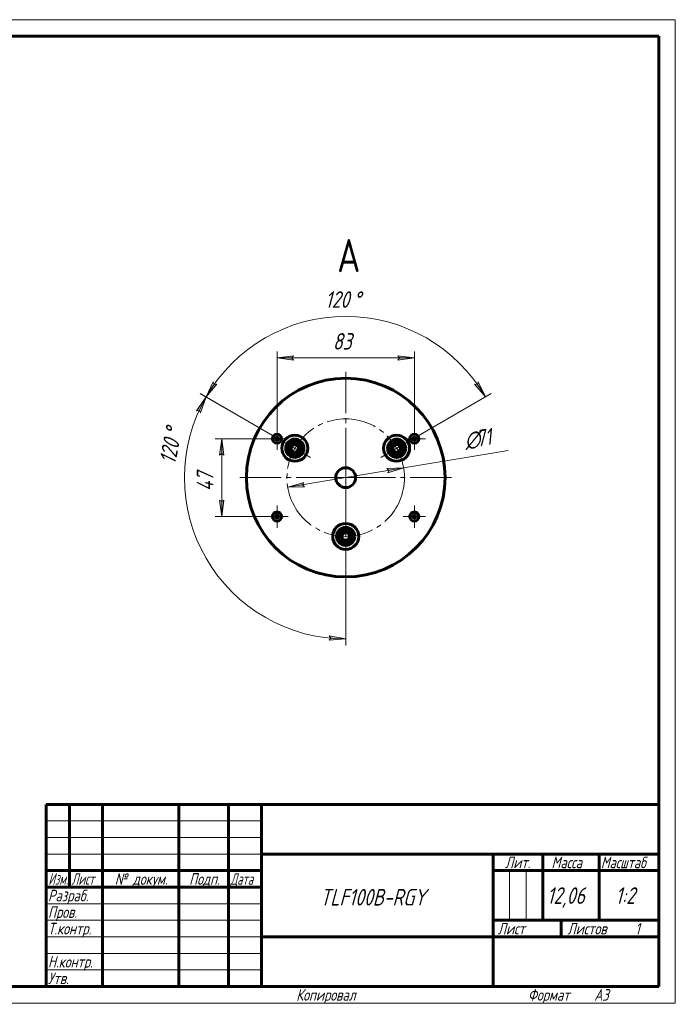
# Model space of a CAD drawing. Header units: millimetres. Extents: x 0 to 420, y 0 to 297.
# Tile 10 of 10: x 222 to 420, y 0 to 297. Entities that reach past the tile are written whole.
import ezdxf

# ---------------------------------------------------------------- set-up
doc = ezdxf.new("R2010")
doc.units = ezdxf.units.MM
for name, pattern in [('K5LT_AXLED', [19.5, 15, -1.5, 1.5, -1.5]), ('K5LT_BASIC', [0]), ('K5LT_THIN', [0])]:
    doc.linetypes.add(name, pattern=pattern)
doc.layers.add('Системный слой', color=7, linetype='Continuous')
doc.styles.add('KDIMTEXTSTYLE', font='GOST_AU.SHX', dxfattribs={"width": 0.96, "oblique": 15, "height": 5})
doc.styles.add('KTEXTSTYLE', font='GOST_AU.SHX', dxfattribs={"width": 0.96, "height": 5})
doc.dimstyles.new('KDIMSTYLE (0.50)', dxfattribs={"dimtxt": 5, "dimasz": 1, "dimexe": 2, "dimexo": 0, "dimgap": 1, "dimtad": 1, "dimlfac": 2, "dimtxsty": 'KDIMTEXTSTYLE', "dimsah": 1, "dimcen": 0, "dimdle": 1, "dimadec": 0, "dimazin": 0, "dimtfac": 0.667, "dimtmove": 0, "dimatfit": 3, "dimfxl": 1, "dimtvp": 1, "dimtolj": 1, "dimtzin": 0, "dimarcsym": 0})

# ---------------------------------------------------------------- blocks, each defined once
blk = doc.blocks.new('D4')
at = {"layer": 'Системный слой'}
for points in [[(278.24, 183.06), (281.5, 186.91), (280.67, 186.85), (280.39, 187.62)], [(362.63, 183.06), (360.49, 187.62), (360.21, 186.85), (359.38, 186.91)]]:
    blk.add_hatch(color=7, dxfattribs=at).paths.add_polyline_path(points)
at = {"layer": 'Системный слой', "color": 7, "linetype": 'K5LT_THIN', "lineweight": 18}
for p, q in [((278.24, 183.06), (280.39, 187.62)), ((280.39, 187.62), (280.67, 186.85)), ((360.21, 186.85), (360.49, 187.62)), ((360.49, 187.62), (362.63, 183.06)), ((281.5, 186.91), (278.24, 183.06)), ((280.67, 186.85), (281.5, 186.91)), ((362.63, 183.06), (359.38, 186.91)), ((359.38, 186.91), (360.21, 186.85)), ((300.97, 169.94), (276.51, 184.06)), ((339.91, 169.94), (364.37, 184.06))]:
    blk.add_line(p, q, dxfattribs=at)
blk.add_wipeout([(314.24, 208.42), (314.24, 215.68), (326.15, 215.68), (326.15, 208.42)]).dxf.layer = 'Системный слой'
blk.add_arc((320.44, 158.69), 48.72, 30, 150, dxfattribs=at)
at = {"layer": 'Системный слой', "color": 7, "char_height": 5, "attachment_point": 1, "style": 'KTEXTSTYLE'}
for s, insert in [('\\H3.5;\\W0.965;\\Q15;\\Q15;\\H5.00;120', (314.24, 214.98)), ('\\H3.5;\\W0.965;\\Q15;\\Q15;\\H5.00;°', (322.7, 214.98))]:
    blk.add_mtext(s, dxfattribs=dict(at, insert=insert))
blk = doc.blocks.new('KDIMARROW_01')
at = {"layer": 'Системный слой'}
blk.add_hatch(color=0, dxfattribs=at).paths.add_polyline_path([(-5, -0.66), (0, 0), (-5, 0.66), (-4.5, 0)])
at = {"layer": 'Системный слой', "color": 0, "linetype": 'K5LT_THIN', "lineweight": 18}
for p, q in [((-4.5, 0), (-5, 0.66)), ((-5, 0.66), (0, 0)), ((0, 0), (-5, -0.66)), ((-5, -0.66), (-4.5, 0)), ((0, 0), (-1, 0))]:
    blk.add_line(p, q, dxfattribs=at)
blk = doc.blocks.new('D5')
at = {"layer": 'Системный слой'}
for points in [[(276.54, 178.31), (278.25, 183.05), (275.37, 178.91), (276.19, 179.05)], [(320.44, 109.98), (315.48, 110.87), (315.94, 110.19), (315.41, 109.56)]]:
    blk.add_hatch(color=7, dxfattribs=at).paths.add_polyline_path(points)
at = {"layer": 'Системный слой', "color": 7, "linetype": 'K5LT_THIN', "lineweight": 18}
for p, q in [((275.37, 178.91), (278.25, 183.05)), ((300.97, 169.94), (276.52, 184.05)), ((278.25, 183.05), (276.54, 178.31)), ((276.19, 179.05), (275.37, 178.91)), ((276.54, 178.31), (276.19, 179.05)), ((320.44, 128.69), (320.44, 107.98)), ((315.41, 109.56), (315.94, 110.19)), ((315.94, 110.19), (315.48, 110.87)), ((315.48, 110.87), (320.44, 109.98)), ((320.44, 109.98), (315.41, 109.56))]:
    blk.add_line(p, q, dxfattribs=at)
blk.add_wipeout([(270.47, 162.23), (263.35, 163.64), (265.65, 175.32), (272.77, 173.91)]).dxf.layer = 'Системный слой'
blk.add_arc((320.44, 158.69), 48.71, 150, 270, dxfattribs=at)
at = {"layer": 'Системный слой', "color": 7, "char_height": 5, "attachment_point": 1, "rotation": 78.8395, "style": 'KTEXTSTYLE'}
for s, insert in [('\\H3.5;\\W0.965;\\Q15;\\Q15;\\H5.00;120', (264.03, 163.5)), ('\\H3.5;\\W0.965;\\Q15;\\Q15;\\H5.00;°', (265.67, 171.81))]:
    blk.add_mtext(s, dxfattribs=dict(at, insert=insert))
blk = doc.blocks.new('D6')
at = {"layer": 'Системный слой'}
for points in [[(333.12, 160.14), (337.95, 161.62), (332.91, 161.44), (333.51, 160.88)], [(307.97, 155.95), (307.37, 156.51), (307.76, 157.25), (302.93, 155.77)]]:
    blk.add_hatch(color=7, dxfattribs=at).paths.add_polyline_path(points)
at = {"layer": 'Системный слой', "color": 7, "linetype": 'K5LT_THIN', "lineweight": 18}
for p, q in [((302.93, 155.77), (337.95, 161.62)), ((332.91, 161.44), (337.95, 161.62)), ((333.51, 160.88), (332.91, 161.44)), ((337.95, 161.62), (333.12, 160.14)), ((333.12, 160.14), (333.51, 160.88)), ((302.93, 155.77), (307.76, 157.25)), ((307.97, 155.95), (302.93, 155.77)), ((307.76, 157.25), (307.37, 156.51)), ((307.37, 156.51), (307.97, 155.95))]:
    blk.add_line(p, q, dxfattribs=at)
blk.add_wipeout([(356.98, 165.81), (355.78, 172.97), (365.77, 174.63), (366.97, 167.47)]).dxf.layer = 'Системный слой'
blk.add_line((337.95, 161.62), (369.52, 166.89), dxfattribs=at)
at = {"layer": 'Системный слой', "color": 7, "char_height": 5, "attachment_point": 1, "rotation": 9.4747, "style": 'KTEXTSTYLE'}
for s, insert in [('\\H3.5;\\W0.965;\\Q15;\\Q15;\\H5.00;∅', (355.9, 172.28)), ('\\H3.5;\\W0.965;\\Q15;\\Q15;\\H5.00;71', (359.29, 172.84))]:
    blk.add_mtext(s, dxfattribs=dict(at, insert=insert))
blk = doc.blocks.new('U148')
at = {"layer": 'Системный слой', "color": 30, "linetype": 'K5LT_AXLED', "lineweight": 18, "true_color": 0xff8000}
for q in [(299.69, 150.32), (296.31, 146.94), (303.06, 146.94), (299.69, 143.57)]:
    blk.add_line((299.69, 146.94), q, dxfattribs=at)
blk = doc.blocks.new('U149')
at = {"layer": 'Системный слой', "color": 30, "linetype": 'K5LT_AXLED', "lineweight": 18, "true_color": 0xff8000}
for q in [(299.69, 173.82), (296.31, 170.44), (303.06, 170.44), (299.69, 167.07)]:
    blk.add_line((299.69, 170.44), q, dxfattribs=at)
blk = doc.blocks.new('U150')
at = {"layer": 'Системный слой', "color": 30, "linetype": 'K5LT_AXLED', "lineweight": 18, "true_color": 0xff8000}
for q in [(320.44, 190.69), (288.44, 158.69), (352.44, 158.69), (320.44, 126.69)]:
    blk.add_line((320.44, 158.69), q, dxfattribs=at)
blk = doc.blocks.new('U151')
at = {"layer": 'Системный слой', "color": 30, "linetype": 'K5LT_AXLED', "lineweight": 18, "true_color": 0xff8000}
for q in [(341.19, 150.32), (337.81, 146.94), (344.56, 146.94), (341.19, 143.57)]:
    blk.add_line((341.19, 146.94), q, dxfattribs=at)
blk = doc.blocks.new('U152')
at = {"layer": 'Системный слой', "color": 30, "linetype": 'K5LT_AXLED', "lineweight": 18, "true_color": 0xff8000}
for q in [(341.19, 173.82), (337.81, 170.44), (344.56, 170.44), (341.19, 167.07)]:
    blk.add_line((341.19, 170.44), q, dxfattribs=at)
blk = doc.blocks.new('D8')
at = {"layer": 'Системный слой'}
for points in [[(304.19, 194.83), (304.69, 195.49), (299.69, 194.83), (304.69, 194.17)], [(341.19, 194.83), (336.19, 195.49), (336.69, 194.83), (336.19, 194.17)]]:
    blk.add_hatch(color=7, dxfattribs=at).paths.add_polyline_path(points)
at = {"layer": 'Системный слой', "color": 7, "linetype": 'K5LT_THIN', "lineweight": 18}
for p, q in [((299.69, 171.82), (299.69, 196.83)), ((341.19, 171.82), (341.19, 196.83)), ((299.69, 194.83), (304.69, 195.49)), ((304.69, 194.17), (299.69, 194.83)), ((304.69, 195.49), (304.19, 194.83)), ((304.19, 194.83), (304.69, 194.17)), ((336.69, 194.83), (336.19, 195.49)), ((336.19, 195.49), (341.19, 194.83)), ((341.19, 194.83), (336.19, 194.17)), ((336.19, 194.17), (336.69, 194.83))]:
    blk.add_line(p, q, dxfattribs=at)
blk.add_wipeout([(316.55, 195.83), (316.55, 202.96), (324.02, 202.96), (324.02, 195.83)]).dxf.layer = 'Системный слой'
blk.add_line((299.69, 194.83), (341.19, 194.83), dxfattribs=at)
at = {"layer": 'Системный слой', "color": 7, "insert": (316.55, 202.36), "char_height": 5, "attachment_point": 1, "style": 'KTEXTSTYLE'}
blk.add_mtext('\\H3.5;\\W0.965;\\Q15;\\Q15;\\H5.00;83', dxfattribs=at)
blk = doc.blocks.new('D9')
at = {"layer": 'Системный слой'}
for points in [[(283.66, 165.44), (283, 170.44), (282.34, 165.44), (283, 165.94)], [(283, 146.94), (283.66, 151.94), (283, 151.44), (282.34, 151.94)]]:
    blk.add_hatch(color=7, dxfattribs=at).paths.add_polyline_path(points)
at = {"layer": 'Системный слой', "color": 7, "linetype": 'K5LT_THIN', "lineweight": 18}
for p, q in [((298.31, 170.44), (281, 170.44)), ((282.34, 165.44), (283, 170.44)), ((283, 170.44), (283.66, 165.44)), ((283, 165.94), (282.34, 165.44)), ((283.66, 165.44), (283, 165.94)), ((283, 146.94), (282.34, 151.94)), ((282.34, 151.94), (283, 151.44)), ((283, 151.44), (283.66, 151.94)), ((283.66, 151.94), (283, 146.94)), ((298.31, 146.94), (281, 146.94))]:
    blk.add_line(p, q, dxfattribs=at)
blk.add_wipeout([(282, 154.61), (274.86, 154.61), (274.86, 162.45), (282, 162.45)]).dxf.layer = 'Системный слой'
blk.add_line((283, 170.44), (283, 146.94), dxfattribs=at)
at = {"layer": 'Системный слой', "color": 7, "insert": (275.46, 154.61), "char_height": 5, "attachment_point": 1, "rotation": 90, "style": 'KTEXTSTYLE'}
blk.add_mtext('\\H3.5;\\W0.965;\\Q15;\\Q15;\\H5.00;47', dxfattribs=at)
blk = doc.blocks.new('U153')
at = {"color": 7, "linetype": 'K5LT_THIN', "lineweight": 18}
for p, q in [((0, 297), (420, 297)), ((420, 297), (420, 0)), ((230, 55), (295, 55)), ((230, 50), (295, 50)), ((230, 45), (295, 45)), ((369.96, 25), (369.96, 40)), ((374.98, 25), (374.98, 40)), ((230, 30), (295, 30)), ((230, 25), (295, 25)), ((230, 20), (295, 20)), ((230, 15), (295, 15)), ((230, 10), (295, 10)), ((420, 0), (0, 0))]:
    blk.add_line(p, q, dxfattribs=at)
at = {"color": 150, "linetype": 'K5LT_BASIC', "lineweight": 60, "true_color": 0x0080ff}
for p, q in [((20, 292), (415, 292)), ((415, 292), (415, 5)), ((230, 60), (415, 60)), ((230, 5), (230, 60)), ((237, 35), (237, 60)), ((247, 5), (247, 60)), ((270, 5), (270, 60)), ((285, 5), (285, 60)), ((295, 5), (295, 60)), ((295, 45), (415, 45)), ((365, 5), (365, 45)), ((380, 25), (380, 45)), ((397, 25), (397, 45)), ((230, 40), (295, 40)), ((365, 40), (380, 40)), ((380, 40), (415, 40)), ((230, 35), (295, 35)), ((365, 25), (415, 25)), ((385.57, 20), (385.57, 25)), ((295, 20), (365, 20)), ((365, 20), (415, 20)), ((415, 5), (20, 5))]:
    blk.add_line(p, q, dxfattribs=at)
at = {"color": 7, "attachment_point": 1, "style": 'KTEXTSTYLE'}
for s, insert, char_height in [('\\H3.5;\\W0.965;\\Q15;\\Q15;\\W0.941;Масштаб', (397.52, 44.23), 3.5), ('\\H3.5;\\W0.965;\\Q15;\\Q15;Лит.', (368.56, 44.23), 3.5), ('\\H3.5;\\W0.965;\\Q15;\\Q15;Масса', (382.58, 44.23), 3.5), ('\\H3.5;\\W0.965;\\Q15;\\Q15;\\W0.797;Изм.', (230.61, 39.23), 3.5), ('\\H3.5;\\W0.965;\\Q15;\\Q15;\\W0.807;Лист', (237.6, 39.23), 3.5), ('\\H3.5;\\W0.965;\\Q15;\\Q15;№ докум.', (250.67, 39.23), 3.5), ('\\H3.5;\\W0.965;\\Q15;\\Q15;Подп.', (273.15, 39.23), 3.5), ('\\H3.5;\\W0.965;\\Q15;\\Q15;\\W0.807;Дата', (285.6, 39.23), 3.5), ('\\H3.5;\\W0.965;\\Q15;\\Q15;Разраб.', (230.5, 34.23), 3.5), ('\\H3.5;\\W0.965;\\Q15;\\Q15;\\H5.00;TLF100B-RGY', (312.69, 34.47), 5), ('\\H3.5;\\W0.965;\\Q15;\\Q15;\\H5.00;12,06', (381.24, 34.97), 5), ('\\H3.5;\\W0.965;\\Q15;\\Q15;\\H5.00;{\\c16711680;1:2}', (401.92, 34.97), 5), ('\\H3.5;\\W0.965;\\Q15;\\Q15;Пров.', (230.5, 29.23), 3.5), ('\\H3.5;\\W0.965;\\Q15;\\Q15;Т.контр.', (230.5, 24.23), 3.5), ('\\H3.5;\\W0.965;\\Q15;\\Q15;Лист', (366.36, 24.23), 3.5), ('\\H3.5;\\W0.965;\\Q15;\\Q15;Листов', (387.41, 24.23), 3.5), ('\\H3.5;\\W0.965;\\Q15;\\Q15;1', (407.91, 24.23), 3.5), ('\\H3.5;\\W0.965;\\Q15;\\Q15;Н.контр.', (230.5, 14.23), 3.5), ('\\H3.5;\\W0.965;\\Q15;\\Q15;Утв.', (230.5, 9.23), 3.5), ('\\H3.5;\\W0.965;\\Q15;\\Q15;Копировал', (305.5, 4.23), 3.5), ('\\H3.5;\\W0.965;\\Q15;\\Q15;Формат', (375.5, 4.23), 3.5), ('\\H3.5;\\W0.965;\\Q15;\\Q15;A3', (395.5, 4.23), 3.5)]:
    blk.add_mtext(s, dxfattribs=dict(at, insert=insert, char_height=char_height))

msp = doc.modelspace()

# ---------------------------------------------------------------- linework, layer by layer
at = {"layer": 'Системный слой', "color": 30, "linetype": 'K5LT_AXLED', "lineweight": 18, "true_color": 0xff8000}
for p, q in [((309.8309, 164.8198), (300.9676, 169.9371)), ((331.0486, 164.8198), (339.9119, 169.9371))]:
    msp.add_line(p, q, dxfattribs=at)
at = {"layer": 'Системный слой', "color": 150, "linetype": 'K5LT_BASIC', "lineweight": 60, "true_color": 0x0080ff}
for p, q in [((340.554, 147.109), (340.9719, 147.0011)), ((340.554, 146.7807), (340.9719, 146.8886)), ((340.7394, 147.12), (341.0451, 147.0011)), ((340.7394, 146.7697), (341.0451, 146.8886)), ((340.9456, 147.189), (341.114, 147.0206)), ((340.9456, 146.7006), (341.114, 146.8691)), ((340.9719, 147.0011), (341.0451, 147.0011)), ((340.9719, 146.8886), (340.9719, 147.0011)), ((341.0451, 146.8886), (340.9719, 146.8886)), ((341.0146, 147.3952), (341.1335, 147.0894)), ((341.0146, 146.4945), (341.1335, 146.8002)), ((341.0256, 147.5806), (341.1335, 147.1627)), ((341.0256, 146.3091), (341.1335, 146.727)), ((341.0451, 147.0011), (341.114, 147.0206)), ((341.114, 146.8691), (341.0451, 146.8886)), ((341.114, 147.0206), (341.1335, 147.0894)), ((341.1335, 146.8002), (341.114, 146.8691)), ((341.1335, 147.1627), (341.246, 147.1627)), ((341.1335, 147.0894), (341.1335, 147.1627)), ((341.1335, 146.727), (341.1335, 146.8002)), ((341.246, 146.727), (341.1335, 146.727)), ((341.3539, 147.5806), (341.246, 147.1627)), ((341.3649, 147.3952), (341.246, 147.0894)), ((341.246, 147.1627), (341.246, 147.0894)), ((341.246, 147.0894), (341.2655, 147.0206)), ((341.2655, 146.8691), (341.246, 146.8002)), ((341.3649, 146.4945), (341.246, 146.8002)), ((341.246, 146.8002), (341.246, 146.727)), ((341.3539, 146.3091), (341.246, 146.727)), ((341.4339, 147.189), (341.2655, 147.0206)), ((341.2655, 147.0206), (341.3344, 147.0011)), ((341.3344, 146.8886), (341.2655, 146.8691)), ((341.4339, 146.7006), (341.2655, 146.8691)), ((341.6401, 147.12), (341.3344, 147.0011)), ((341.3344, 147.0011), (341.4076, 147.0011)), ((341.6401, 146.7697), (341.3344, 146.8886)), ((341.4076, 146.8886), (341.3344, 146.8886)), ((341.8255, 147.109), (341.4076, 147.0011)), ((341.4076, 147.0011), (341.4076, 146.8886)), ((341.8255, 146.7807), (341.4076, 146.8886)), ((322.1718, 141.9448), (322.6872, 141.0521)), ((322.6872, 140.8375), (322.1718, 139.9448))]:
    msp.add_line(p, q, dxfattribs=at)
at = {"layer": 'Системный слой', "color": 30, "linetype": 'K5LT_AXLED', "lineweight": 18, "true_color": 0xff8000}
msp.add_circle((320.4397, 158.6948), 17.75, dxfattribs=at)
at = {"layer": 'Системный слой', "color": 150, "linetype": 'K5LT_BASIC', "lineweight": 60, "true_color": 0x0080ff}
msp.add_circle((341.1897, 146.9448), 1.375, dxfattribs=at)
for radius, start, end in [(2, 330, 30), (2.25, 357.266044, 2.733956)]:
    msp.add_arc((320.4397, 140.9448), radius, start, end, dxfattribs=at)
for centre, major_axis, ratio, start_param, end_param in [((341.3048, 146.9448), (0, -1.4823), 0.50967997, 4.6014195, 4.82335846), ((341.1897, 146.9056), (-1.4878, 0), 0.15119862, -1.26326611, -1.12927276), ((341.1897, 146.984), (1.4878, 0), 0.15119862, 4.27086541, 4.40485876), ((341.2068, 146.8845), (-1.4306, -0.4054), 0.24652378, -1.45732679, -1.30850633), ((341.2068, 147.0051), (1.4306, -0.4054), 0.24652378, 4.45009898, 4.59891944), ((341.2501, 146.9277), (-0.4054, -1.4306), 0.24652378, 4.45009898, 4.59891944), ((341.2501, 146.9619), (0.4054, -1.4306), 0.24652378, -1.45732679, -1.30850633), ((341.229, 146.9448), (0, -1.4878), 0.15119862, 4.27086541, 4.40485876), ((341.229, 146.9448), (0, -1.4878), 0.15119862, -1.26326611, -1.12927276), ((341.1897, 146.8297), (-1.4823, 0), 0.50967997, 4.6014195, 4.82335846), ((341.1897, 147.0599), (1.4823, 0), 0.50967997, 4.6014195, 4.71238898), ((341.1897, 147.0599), (1.4823, 0), 0.50967997, 4.71238898, 4.82335846), ((341.1505, 146.9448), (0, 1.4878), 0.15119862, -1.26326611, -1.12927276), ((341.1505, 146.9448), (0, 1.4878), 0.15119862, 4.27086541, 4.40485876), ((341.1294, 146.9277), (-0.4054, 1.4306), 0.24652378, -1.45732679, -1.30850633), ((341.1294, 146.9619), (0.4054, 1.4306), 0.24652378, 4.45009898, 4.59891944), ((341.1726, 146.8845), (-1.4306, 0.4054), 0.24652378, 4.45009898, 4.59891944), ((341.1726, 147.0051), (1.4306, 0.4054), 0.24652378, -1.45732679, -1.30850633), ((341.1897, 146.9056), (-1.4878, 0), 0.15119862, 4.27086541, 4.40485876), ((341.1897, 146.984), (1.4878, 0), 0.15119862, -1.26326611, -1.12927276), ((341.0747, 146.9448), (0, 1.4823), 0.50967997, 4.6014195, 4.82335846)]:
    msp.add_ellipse(centre, major_axis=major_axis, ratio=ratio, start_param=start_param, end_param=end_param, dxfattribs=at)

# ---------------------------------------------------------------- block references
at = {"layer": 'Системный слой'}
msp.add_blockref('U151', (0, 0), dxfattribs=at)

# ---------------------------------------------------------------- texts
at = {"layer": 'Системный слой', "color": 7, "insert": (317.8679, 230.764), "char_height": 10, "attachment_point": 1, "style": 'KTEXTSTYLE'}
msp.add_mtext('\\H3.5;\\W0.965;\\Q15;\\Q0;\\H10.00;{\\c16711680;А}', dxfattribs=at)

# ---------------------------------------------------------------- next in the draw order: dimensions: what is measured, and where the dimension line sits
at = {"layer": 'Системный слой', "color": 7}
dim = msp.add_angular_dim_2l(base=(278.4906, 183.4768), line1=((320.4397, 158.6948), (300.9676, 169.9371)), line2=((320.4397, 158.6948), (339.9119, 169.9371)), dimstyle='KDIMSTYLE (0.50)', override={"dimpost": '\\H5.0;\\W0.965;\\Q15;<>', "dimblk1": 'KDIMARROW_01', "dimblk2": 'KDIMARROW_01', "dimclrt": 7, "dimtol": 1, "dimtp": 0, "dimtm": 0, "dimtdec": 5, "dimtolj": 1}, dxfattribs=at)
dim.commit()
dim.dimension.update_dxf_attribs({"geometry": 'D4', "text_midpoint": (320.4397, 207.4172), "dimtype": 162})

# ---------------------------------------------------------------- next in the draw order: dimensions: what is measured, and where the dimension line sits
dim = msp.add_angular_dim_2l(base=(278.0123, 182.6278), line1=((320.4397, 158.6948), (300.9676, 169.9371)), line2=((320.4397, 158.6948), (320.4397, 128.6948)), dimstyle='KDIMSTYLE (0.50)', override={"dimpost": '\\H5.0;\\W0.965;\\Q15;<>', "dimblk1": 'KDIMARROW_01', "dimblk2": 'KDIMARROW_01', "dimclrt": 7, "dimtol": 1, "dimtp": 0, "dimtm": 0, "dimtdec": 5, "dimtolj": 1}, dxfattribs=at)
dim.commit()
dim.dimension.update_dxf_attribs({"geometry": 'D5', "text_midpoint": (272.6488, 168.1235), "dimtype": 162})

# ---------------------------------------------------------------- next in the draw order: linework, layer by layer
at = {"layer": 'Системный слой', "color": 150, "linetype": 'K5LT_BASIC', "lineweight": 60, "true_color": 0x0080ff}
for p, q in [((299.054, 170.609), (299.4719, 170.5011)), ((299.054, 170.2807), (299.4719, 170.3886)), ((299.2394, 170.62), (299.5451, 170.5011)), ((299.2394, 170.2697), (299.5451, 170.3886)), ((299.4456, 170.689), (299.614, 170.5206)), ((299.4456, 170.2006), (299.614, 170.3691)), ((299.4719, 170.5011), (299.5451, 170.5011)), ((299.4719, 170.3886), (299.4719, 170.5011)), ((299.5451, 170.3886), (299.4719, 170.3886)), ((299.5146, 170.8952), (299.6335, 170.5894)), ((299.5146, 169.9945), (299.6335, 170.3002)), ((299.5256, 171.0806), (299.6335, 170.6627)), ((299.5256, 169.8091), (299.6335, 170.227)), ((299.5451, 170.5011), (299.614, 170.5206)), ((299.614, 170.3691), (299.5451, 170.3886)), ((299.614, 170.5206), (299.6335, 170.5894)), ((299.6335, 170.3002), (299.614, 170.3691)), ((299.6335, 170.6627), (299.746, 170.6627)), ((299.6335, 170.5894), (299.6335, 170.6627)), ((299.6335, 170.227), (299.6335, 170.3002)), ((299.746, 170.227), (299.6335, 170.227)), ((299.8539, 171.0806), (299.746, 170.6627)), ((299.8649, 170.8952), (299.746, 170.5894)), ((299.746, 170.6627), (299.746, 170.5894)), ((299.746, 170.5894), (299.7655, 170.5206)), ((299.7655, 170.3691), (299.746, 170.3002)), ((299.8649, 169.9945), (299.746, 170.3002)), ((299.746, 170.3002), (299.746, 170.227)), ((299.8539, 169.8091), (299.746, 170.227)), ((299.9339, 170.689), (299.7655, 170.5206)), ((299.7655, 170.5206), (299.8344, 170.5011)), ((299.8344, 170.3886), (299.7655, 170.3691)), ((299.9339, 170.2006), (299.7655, 170.3691)), ((300.1401, 170.62), (299.8344, 170.5011)), ((299.8344, 170.5011), (299.9076, 170.5011)), ((300.1401, 170.2697), (299.8344, 170.3886)), ((299.9076, 170.3886), (299.8344, 170.3886)), ((300.3255, 170.609), (299.9076, 170.5011)), ((299.9076, 170.5011), (299.9076, 170.3886)), ((300.3255, 170.2807), (299.9076, 170.3886)), ((299.054, 147.109), (299.4719, 147.0011)), ((299.054, 146.7807), (299.4719, 146.8886)), ((299.2394, 147.12), (299.5451, 147.0011)), ((299.2394, 146.7697), (299.5451, 146.8886)), ((299.4456, 147.189), (299.614, 147.0206)), ((299.4456, 146.7006), (299.614, 146.8691)), ((299.4719, 147.0011), (299.5451, 147.0011)), ((299.4719, 146.8886), (299.4719, 147.0011)), ((299.5451, 146.8886), (299.4719, 146.8886)), ((299.5146, 147.3952), (299.6335, 147.0894)), ((299.5146, 146.4945), (299.6335, 146.8002)), ((299.5256, 147.5806), (299.6335, 147.1627)), ((299.5256, 146.3091), (299.6335, 146.727)), ((299.5451, 147.0011), (299.614, 147.0206)), ((299.614, 146.8691), (299.5451, 146.8886)), ((299.614, 147.0206), (299.6335, 147.0894)), ((299.6335, 146.8002), (299.614, 146.8691)), ((299.6335, 147.1627), (299.746, 147.1627)), ((299.6335, 147.0894), (299.6335, 147.1627)), ((299.6335, 146.727), (299.6335, 146.8002)), ((299.746, 146.727), (299.6335, 146.727)), ((299.8539, 147.5806), (299.746, 147.1627)), ((299.8649, 147.3952), (299.746, 147.0894)), ((299.746, 147.1627), (299.746, 147.0894)), ((299.746, 147.0894), (299.7655, 147.0206)), ((299.7655, 146.8691), (299.746, 146.8002)), ((299.8649, 146.4945), (299.746, 146.8002)), ((299.746, 146.8002), (299.746, 146.727)), ((299.8539, 146.3091), (299.746, 146.727)), ((299.9339, 147.189), (299.7655, 147.0206)), ((299.7655, 147.0206), (299.8344, 147.0011)), ((299.8344, 146.8886), (299.7655, 146.8691)), ((299.9339, 146.7006), (299.7655, 146.8691)), ((300.1401, 147.12), (299.8344, 147.0011)), ((299.8344, 147.0011), (299.9076, 147.0011)), ((300.1401, 146.7697), (299.8344, 146.8886)), ((299.9076, 146.8886), (299.8344, 146.8886)), ((300.3255, 147.109), (299.9076, 147.0011)), ((299.9076, 147.0011), (299.9076, 146.8886)), ((300.3255, 146.7807), (299.9076, 146.8886)), ((318.7077, 141.9448), (319.2231, 142.8375)), ((319.409, 142.9448), (320.4397, 142.9448)), ((320.4397, 142.9448), (321.4705, 142.9448)), ((321.6564, 142.8375), (322.1718, 141.9448)), ((318.1923, 141.0521), (318.7077, 141.9448)), ((318.7077, 139.9448), (318.1923, 140.8375)), ((319.2231, 139.0521), (318.7077, 139.9448)), ((322.1718, 139.9448), (321.6564, 139.0521)), ((320.4397, 138.9448), (319.409, 138.9448)), ((321.4705, 138.9448), (320.4397, 138.9448))]:
    msp.add_line(p, q, dxfattribs=at)
for centre, radius in [((299.6897, 170.4448), 1.375), ((299.6897, 146.9448), 1.375), ((320.4397, 140.9448), 3.925), ((320.4397, 140.9448), 2.75), ((320.4397, 140.9448), 1.4794), ((320.4397, 140.9448), 1.25), ((320.4397, 140.9448), 1.15)]:
    msp.add_circle(centre, radius, dxfattribs=at)
for radius, start, end in [(2, 90, 150), (2.25, 117.266044, 122.733956), (2, 30, 90), (2.25, 57.266044, 62.733956), (2.25, 177.266044, 182.733956), (2, 150, 210), (2, 210, 270), (2, 270, 330), (2.25, 237.266044, 242.733956), (2.25, 297.266044, 302.733956)]:
    msp.add_arc((320.4397, 140.9448), radius, start, end, dxfattribs=at)
at = {"layer": 'Системный слой', "color": 7, "linetype": 'K5LT_THIN', "lineweight": 18}
for radius in [1.5, 1.0335]:
    msp.add_arc((320.4397, 140.9448), radius, 70, 340, dxfattribs=at)
at = {"layer": 'Системный слой', "color": 150, "linetype": 'K5LT_BASIC', "lineweight": 60, "true_color": 0x0080ff}
for centre, major_axis, ratio, start_param, end_param in [((299.8048, 170.4448), (0, -1.4823), 0.50967997, 4.6014195, 4.82335846), ((299.6897, 170.4056), (-1.4878, 0), 0.15119862, -1.26326611, -1.12927276), ((299.6897, 170.484), (1.4878, 0), 0.15119862, 4.27086541, 4.40485876), ((299.7068, 170.3845), (-1.4306, -0.4054), 0.24652378, -1.45732679, -1.30850633), ((299.7068, 170.5051), (1.4306, -0.4054), 0.24652378, 4.45009898, 4.59891944), ((299.7501, 170.4277), (-0.4054, -1.4306), 0.24652378, 4.45009898, 4.59891944), ((299.7501, 170.4619), (0.4054, -1.4306), 0.24652378, -1.45732679, -1.30850633), ((299.729, 170.4448), (0, -1.4878), 0.15119862, 4.27086541, 4.40485876), ((299.729, 170.4448), (0, -1.4878), 0.15119862, -1.26326611, -1.12927276), ((299.6897, 170.3297), (-1.4823, 0), 0.50967997, 4.6014195, 4.82335846), ((299.6897, 170.5599), (1.4823, 0), 0.50967997, 4.6014195, 4.71238898), ((299.6897, 170.5599), (1.4823, 0), 0.50967997, 4.71238898, 4.82335846), ((299.6505, 170.4448), (0, 1.4878), 0.15119862, -1.26326611, -1.12927276), ((299.6505, 170.4448), (0, 1.4878), 0.15119862, 4.27086541, 4.40485876), ((299.6294, 170.4277), (-0.4054, 1.4306), 0.24652378, -1.45732679, -1.30850633), ((299.6294, 170.4619), (0.4054, 1.4306), 0.24652378, 4.45009898, 4.59891944), ((299.6726, 170.3845), (-1.4306, 0.4054), 0.24652378, 4.45009898, 4.59891944), ((299.6726, 170.5051), (1.4306, 0.4054), 0.24652378, -1.45732679, -1.30850633), ((299.6897, 170.4056), (-1.4878, 0), 0.15119862, 4.27086541, 4.40485876), ((299.6897, 170.484), (1.4878, 0), 0.15119862, -1.26326611, -1.12927276), ((299.5747, 170.4448), (0, 1.4823), 0.50967997, 4.6014195, 4.82335846), ((299.8048, 146.9448), (0, -1.4823), 0.50967997, 4.6014195, 4.82335846), ((299.6897, 146.9056), (-1.4878, 0), 0.15119862, -1.26326611, -1.12927276), ((299.6897, 146.984), (1.4878, 0), 0.15119862, 4.27086541, 4.40485876), ((299.7068, 146.8845), (-1.4306, -0.4054), 0.24652378, -1.45732679, -1.30850633), ((299.7068, 147.0051), (1.4306, -0.4054), 0.24652378, 4.45009898, 4.59891944), ((299.7501, 146.9277), (-0.4054, -1.4306), 0.24652378, 4.45009898, 4.59891944), ((299.7501, 146.9619), (0.4054, -1.4306), 0.24652378, -1.45732679, -1.30850633), ((299.729, 146.9448), (0, -1.4878), 0.15119862, 4.27086541, 4.40485876), ((299.729, 146.9448), (0, -1.4878), 0.15119862, -1.26326611, -1.12927276), ((299.6897, 146.8297), (-1.4823, 0), 0.50967997, 4.6014195, 4.82335846), ((299.6897, 147.0599), (1.4823, 0), 0.50967997, 4.6014195, 4.71238898), ((299.6897, 147.0599), (1.4823, 0), 0.50967997, 4.71238898, 4.82335846), ((299.6505, 146.9448), (0, 1.4878), 0.15119862, -1.26326611, -1.12927276), ((299.6505, 146.9448), (0, 1.4878), 0.15119862, 4.27086541, 4.40485876), ((299.6294, 146.9277), (-0.4054, 1.4306), 0.24652378, -1.45732679, -1.30850633), ((299.6294, 146.9619), (0.4054, 1.4306), 0.24652378, 4.45009898, 4.59891944), ((299.6726, 146.8845), (-1.4306, 0.4054), 0.24652378, 4.45009898, 4.59891944), ((299.6726, 147.0051), (1.4306, 0.4054), 0.24652378, -1.45732679, -1.30850633), ((299.6897, 146.9056), (-1.4878, 0), 0.15119862, 4.27086541, 4.40485876), ((299.6897, 146.984), (1.4878, 0), 0.15119862, -1.26326611, -1.12927276), ((299.5747, 146.9448), (0, 1.4823), 0.50967997, 4.6014195, 4.82335846)]:
    msp.add_ellipse(centre, major_axis=major_axis, ratio=ratio, start_param=start_param, end_param=end_param, dxfattribs=at)

# ---------------------------------------------------------------- next in the draw order: block references
at = {"layer": 'Системный слой'}
msp.add_blockref('U148', (0, 0), dxfattribs=at)

# ---------------------------------------------------------------- next in the draw order: dimensions: what is measured, and where the dimension line sits
at = {"layer": 'Системный слой', "color": 7}
dim = msp.add_diameter_dim_2p(p1=(302.9319, 155.773), p2=(337.9476, 161.6167), dimstyle='KDIMSTYLE (0.50)', override={"dimpost": '\\H5.0;\\W0.965;\\Q15;<>', "dimblk1": 'KDIMARROW_01', "dimblk2": 'KDIMARROW_01', "dimclrt": 7, "dimtol": 1, "dimtp": 0, "dimtm": 0, "dimtdec": 5, "dimatfit": 2, "dimtolj": 1}, dxfattribs=at)
dim.commit()
dim.dimension.update_dxf_attribs({"geometry": 'D6', "text_midpoint": (362.3445, 165.6883), "dimtype": 163})

# ---------------------------------------------------------------- next in the draw order: linework, layer by layer
at = {"layer": 'Системный слой', "color": 150, "linetype": 'K5LT_BASIC', "lineweight": 60, "true_color": 0x0080ff}
for p, q in [((304.037, 169.5698), (305.0678, 169.5698)), ((305.0678, 169.5698), (306.0986, 169.5698)), ((334.7809, 169.5698), (335.8117, 169.5698)), ((335.8117, 169.5698), (336.8425, 169.5698)), ((340.554, 170.609), (340.9719, 170.5011)), ((340.554, 170.2807), (340.9719, 170.3886)), ((340.7394, 170.62), (341.0451, 170.5011)), ((340.7394, 170.2697), (341.0451, 170.3886)), ((340.9456, 170.689), (341.114, 170.5206)), ((340.9456, 170.2006), (341.114, 170.3691)), ((340.9719, 170.5011), (341.0451, 170.5011)), ((340.9719, 170.3886), (340.9719, 170.5011)), ((341.0451, 170.3886), (340.9719, 170.3886)), ((341.0146, 170.8952), (341.1335, 170.5894)), ((341.0146, 169.9945), (341.1335, 170.3002)), ((341.0256, 171.0806), (341.1335, 170.6627)), ((341.0256, 169.8091), (341.1335, 170.227)), ((341.0451, 170.5011), (341.114, 170.5206)), ((341.114, 170.3691), (341.0451, 170.3886)), ((341.114, 170.5206), (341.1335, 170.5894)), ((341.1335, 170.3002), (341.114, 170.3691)), ((341.1335, 170.6627), (341.246, 170.6627)), ((341.1335, 170.5894), (341.1335, 170.6627)), ((341.1335, 170.227), (341.1335, 170.3002)), ((341.246, 170.227), (341.1335, 170.227)), ((341.3539, 171.0806), (341.246, 170.6627)), ((341.3649, 170.8952), (341.246, 170.5894)), ((341.246, 170.6627), (341.246, 170.5894)), ((341.246, 170.5894), (341.2655, 170.5206)), ((341.2655, 170.3691), (341.246, 170.3002)), ((341.3649, 169.9945), (341.246, 170.3002)), ((341.246, 170.3002), (341.246, 170.227)), ((341.3539, 169.8091), (341.246, 170.227)), ((341.4339, 170.689), (341.2655, 170.5206)), ((341.2655, 170.5206), (341.3344, 170.5011)), ((341.3344, 170.3886), (341.2655, 170.3691)), ((341.4339, 170.2006), (341.2655, 170.3691)), ((341.6401, 170.62), (341.3344, 170.5011)), ((341.3344, 170.5011), (341.4076, 170.5011)), ((341.6401, 170.2697), (341.3344, 170.3886)), ((341.4076, 170.3886), (341.3344, 170.3886)), ((341.8255, 170.609), (341.4076, 170.5011)), ((341.4076, 170.5011), (341.4076, 170.3886)), ((341.8255, 170.2807), (341.4076, 170.3886)), ((302.8204, 167.6771), (303.3357, 168.5698)), ((303.3357, 166.5698), (302.8204, 167.4625)), ((303.3357, 168.5698), (303.8511, 169.4625)), ((303.8511, 165.6771), (303.3357, 166.5698)), ((306.2845, 169.4625), (306.7998, 168.5698)), ((306.7998, 166.5698), (306.2845, 165.6771)), ((306.7998, 168.5698), (307.3152, 167.6771)), ((307.3152, 167.4625), (306.7998, 166.5698)), ((333.5643, 167.6771), (334.0796, 168.5698)), ((334.0796, 166.5698), (333.5643, 167.4625)), ((334.0796, 168.5698), (334.595, 169.4625)), ((334.595, 165.6771), (334.0796, 166.5698)), ((337.0284, 169.4625), (337.5437, 168.5698)), ((337.5437, 166.5698), (337.0284, 165.6771)), ((337.5437, 168.5698), (338.0591, 167.6771)), ((338.0591, 167.4625), (337.5437, 166.5698)), ((305.0678, 165.5698), (304.037, 165.5698)), ((306.0986, 165.5698), (305.0678, 165.5698)), ((335.8117, 165.5698), (334.7809, 165.5698)), ((336.8425, 165.5698), (335.8117, 165.5698))]:
    msp.add_line(p, q, dxfattribs=at)
for centre, radius in [((320.4397, 158.6948), 30), ((305.0678, 167.5698), 3.925), ((305.0678, 167.5698), 2.75), ((335.8117, 167.5698), 3.925), ((335.8117, 167.5698), 2.75), ((341.1897, 170.4448), 1.375), ((305.0678, 167.5698), 1.4794), ((305.0678, 167.5698), 1.25), ((305.0678, 167.5698), 1.15), ((335.8117, 167.5698), 1.4794), ((335.8117, 167.5698), 1.25), ((335.8117, 167.5698), 1.15), ((320.4397, 158.6948), 3)]:
    msp.add_circle(centre, radius, dxfattribs=at)
for centre, radius, start, end in [((305.0678, 167.5698), 2, 90, 150), ((305.0678, 167.5698), 2.25, 117.266044, 122.733956), ((305.0678, 167.5698), 2, 30, 90), ((305.0678, 167.5698), 2.25, 57.266044, 62.733956), ((335.8117, 167.5698), 2, 90, 150), ((335.8117, 167.5698), 2.25, 117.266044, 122.733956), ((335.8117, 167.5698), 2, 30, 90), ((335.8117, 167.5698), 2.25, 57.266044, 62.733956), ((305.0678, 167.5698), 2.25, 177.266044, 182.733956), ((305.0678, 167.5698), 2, 150, 210), ((305.0678, 167.5698), 2, 210, 270), ((305.0678, 167.5698), 2, 270, 330), ((305.0678, 167.5698), 2, 330, 30), ((305.0678, 167.5698), 2.25, 357.266044, 2.733956), ((335.8117, 167.5698), 2.25, 177.266044, 182.733956), ((335.8117, 167.5698), 2, 150, 210), ((335.8117, 167.5698), 2, 210, 270), ((335.8117, 167.5698), 2, 270, 330), ((335.8117, 167.5698), 2, 330, 30), ((335.8117, 167.5698), 2.25, 357.266044, 2.733956), ((305.0678, 167.5698), 2.25, 237.266044, 242.733956), ((305.0678, 167.5698), 2.25, 297.266044, 302.733956), ((335.8117, 167.5698), 2.25, 237.266044, 242.733956), ((335.8117, 167.5698), 2.25, 297.266044, 302.733956)]:
    msp.add_arc(centre, radius, start, end, dxfattribs=at)
at = {"layer": 'Системный слой', "color": 7, "linetype": 'K5LT_THIN', "lineweight": 18}
for centre, radius in [((305.0678, 167.5698), 1.5), ((305.0678, 167.5698), 1.0335), ((335.8117, 167.5698), 1.5), ((335.8117, 167.5698), 1.0335)]:
    msp.add_arc(centre, radius, 70, 340, dxfattribs=at)
at = {"layer": 'Системный слой', "color": 150, "linetype": 'K5LT_BASIC', "lineweight": 60, "true_color": 0x0080ff}
for centre, major_axis, ratio, start_param, end_param in [((341.3048, 170.4448), (0, -1.4823), 0.50967997, 4.6014195, 4.82335846), ((341.1897, 170.4056), (-1.4878, 0), 0.15119862, -1.26326611, -1.12927276), ((341.1897, 170.484), (1.4878, 0), 0.15119862, 4.27086541, 4.40485876), ((341.2068, 170.3845), (-1.4306, -0.4054), 0.24652378, -1.45732679, -1.30850633), ((341.2068, 170.5051), (1.4306, -0.4054), 0.24652378, 4.45009898, 4.59891944), ((341.2501, 170.4277), (-0.4054, -1.4306), 0.24652378, 4.45009898, 4.59891944), ((341.2501, 170.4619), (0.4054, -1.4306), 0.24652378, -1.45732679, -1.30850633), ((341.229, 170.4448), (0, -1.4878), 0.15119862, 4.27086541, 4.40485876), ((341.229, 170.4448), (0, -1.4878), 0.15119862, -1.26326611, -1.12927276), ((341.1897, 170.3297), (-1.4823, 0), 0.50967997, 4.6014195, 4.82335846), ((341.1897, 170.5599), (1.4823, 0), 0.50967997, 4.6014195, 4.71238898), ((341.1897, 170.5599), (1.4823, 0), 0.50967997, 4.71238898, 4.82335846), ((341.1505, 170.4448), (0, 1.4878), 0.15119862, -1.26326611, -1.12927276), ((341.1505, 170.4448), (0, 1.4878), 0.15119862, 4.27086541, 4.40485876), ((341.1294, 170.4277), (-0.4054, 1.4306), 0.24652378, -1.45732679, -1.30850633), ((341.1294, 170.4619), (0.4054, 1.4306), 0.24652378, 4.45009898, 4.59891944), ((341.1726, 170.3845), (-1.4306, 0.4054), 0.24652378, 4.45009898, 4.59891944), ((341.1726, 170.5051), (1.4306, 0.4054), 0.24652378, -1.45732679, -1.30850633), ((341.1897, 170.4056), (-1.4878, 0), 0.15119862, 4.27086541, 4.40485876), ((341.1897, 170.484), (1.4878, 0), 0.15119862, -1.26326611, -1.12927276), ((341.0747, 170.4448), (0, 1.4823), 0.50967997, 4.6014195, 4.82335846)]:
    msp.add_ellipse(centre, major_axis=major_axis, ratio=ratio, start_param=start_param, end_param=end_param, dxfattribs=at)

# ---------------------------------------------------------------- next in the draw order: block references
at = {"layer": 'Системный слой'}
for name in ['U150', 'U149', 'U152']:
    msp.add_blockref(name, (0, 0), dxfattribs=at)

# ---------------------------------------------------------------- next in the draw order: dimensions: what is measured, and where the dimension line sits
at = {"layer": 'Системный слой', "color": 7}
dim = msp.add_linear_dim(base=(299.6897, 194.8282), p1=(341.1897, 171.8198), p2=(299.6897, 171.8198), dimstyle='KDIMSTYLE (0.50)', override={"dimexo": 0, "dimpost": '\\H5.0;\\W0.965;\\Q15;<>', "dimblk1": 'KDIMARROW_01', "dimblk2": 'KDIMARROW_01', "dimse1": 0, "dimse2": 0, "dimclrt": 7, "dimtol": 1, "dimtp": 0, "dimtm": 0, "dimtdec": 5, "dimtolj": 1}, dxfattribs=at)
dim.commit()
dim.dimension.update_dxf_attribs({"geometry": 'D8', "text_midpoint": (320.4397, 194.8282), "dimtype": 160})

# ---------------------------------------------------------------- next in the draw order: dimensions: what is measured, and where the dimension line sits
dim = msp.add_linear_dim(base=(282.9985, 170.4448), p1=(298.3147, 146.9448), p2=(298.3147, 170.4448), angle=90, dimstyle='KDIMSTYLE (0.50)', override={"dimexo": 0, "dimpost": '\\H5.0;\\W0.965;\\Q15;<>', "dimblk1": 'KDIMARROW_01', "dimblk2": 'KDIMARROW_01', "dimse1": 0, "dimse2": 0, "dimclrt": 7, "dimtol": 1, "dimtp": 0, "dimtm": 0, "dimtdec": 5, "dimtolj": 1}, dxfattribs=at)
dim.commit()
dim.dimension.update_dxf_attribs({"geometry": 'D9', "text_midpoint": (282.9985, 158.6948), "dimtype": 160})

# ---------------------------------------------------------------- next in the draw order: block references
msp.add_blockref('U153', (0, 0))

doc.saveas('drawing.dxf')
